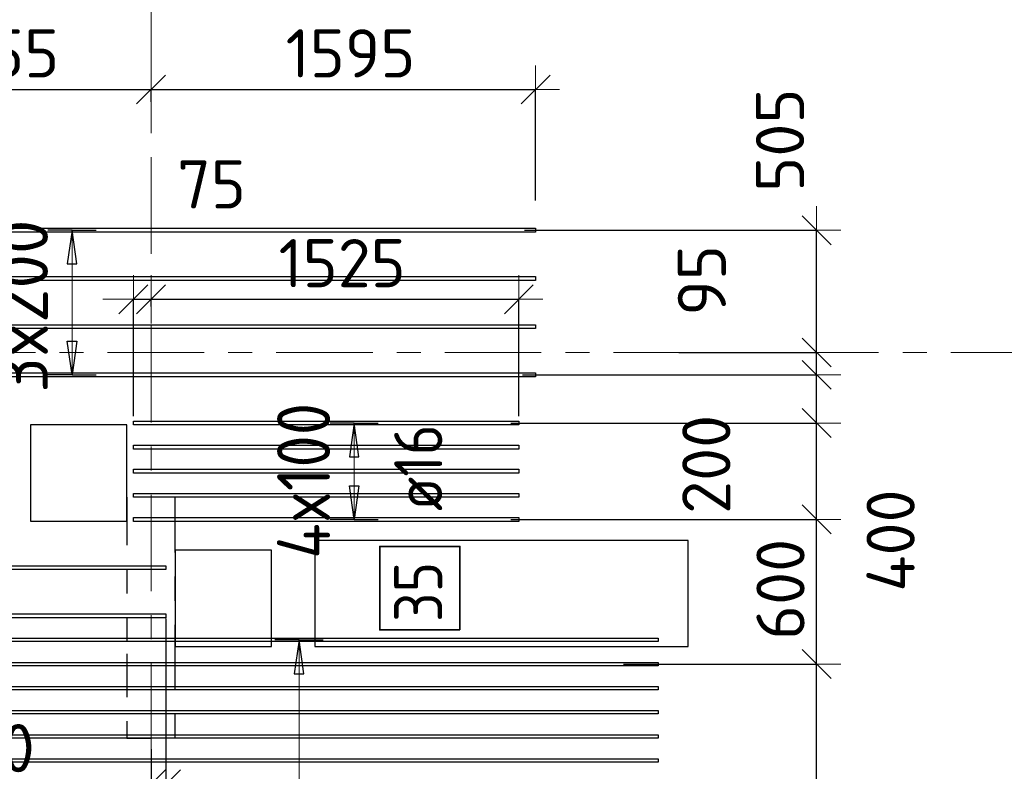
# Model space of a CAD drawing. Header units: metres. Extents: x -38 to 97, y -15 to 21.
# Tile 45 of 132: x 54.4 to 58.49, y 5.66 to 8.78. Entities that reach past the tile are written whole.
import ezdxf

# ---------------------------------------------------------------- set-up
doc = ezdxf.new("R2010")
doc.units = ezdxf.units.M
doc.header["$PDMODE"] = 65
for name, pattern in [('______11', [0.5, 0.4, -0.05, 0, -0.05]), ('______2', [0.0405, 0.03, -0.0105]), ('______5', [1.1, 0.8, -0.1, 0.1, -0.1])]:
    doc.linetypes.add(name, pattern=pattern)
for name, color, linetype, lineweight in [('XR$2$Осевая линия (1)', 7, '______5', 13), ('XR$4$Перекрытие (1)', 7, 'Continuous', 35), ('XR$4$Размерная линия (1)', 7, 'Continuous', 13)]:
    doc.layers.add(name, color=color, linetype=linetype, lineweight=lineweight)
doc.layers.add('XR$4$Арм.стержн.Доп. Арм верхн.зоны Х', color=7, linetype='Continuous', lineweight=35, true_color=0x8c8cff)
doc.layers.add('XR$6$Стена_ бетон несущ.', color=7, linetype='Continuous', lineweight=70, true_color=0xb4b496)
doc.styles.add('ISOCPEUR', font='txt')
doc.dimstyles.new('DIMSTYLE_3', dxfattribs={"dimtxt": 0.2, "dimasz": 0.2, "dimexe": 0, "dimexo": 0, "dimgap": 0.1, "dimtad": 2, "dimdec": 0, "dimlfac": 1000, "dimrnd": 5, "dimzin": 12, "dimdsep": 46, "dimtxsty": 'ISOCPEUR', "dimblk1": 'ALL_ML_STRICH', "dimblk2": 'ALL_ML_STRICH', "dimsah": 1, "dimcen": 0, "dimclrd": 7, "dimclre": 256, "dimclrt": 7, "dimadec": 0, "dimazin": 0, "dimtfac": 1, "dimtdec": 0, "dimtix": 1, "dimtmove": 2, "dimatfit": 3, "dimfxl": 0, "dimtzin": 0, "dimlwd": 0, "dimlwe": -3, "dimarcsym": 0})
doc.dimstyles.new('DIMSTYLE_33', dxfattribs={"dimtxt": 0.2, "dimasz": 0.2, "dimexe": 0, "dimexo": 0, "dimgap": 0.1, "dimtad": 2, "dimdec": 0, "dimlfac": 1000, "dimrnd": 5, "dimzin": 12, "dimdsep": 46, "dimtxsty": 'ISOCPEUR', "dimblk1": 'ALL_ML_STRICH', "dimblk2": 'ALL_ML_STRICH', "dimsah": 1, "dimcen": 0, "dimclrd": 7, "dimclre": 256, "dimclrt": 7, "dimadec": 0, "dimazin": 0, "dimtfac": 1, "dimtdec": 0, "dimtix": 1, "dimtmove": 2, "dimatfit": 3, "dimfxl": 0, "dimtvp": 1.2, "dimtzin": 0, "dimlwd": 0, "dimlwe": -3, "dimarcsym": 0})
doc.dimstyles.new('DIMSTYLE_34', dxfattribs={"dimtxt": 0.2, "dimasz": 0.2, "dimexe": 0, "dimexo": 0, "dimgap": 0.1, "dimtad": 0, "dimdec": 0, "dimlfac": 1000, "dimrnd": 5, "dimzin": 12, "dimdsep": 46, "dimtxsty": 'ISOCPEUR', "dimblk1": 'ALL_ML_STRICH', "dimblk2": 'ALL_ML_STRICH', "dimsah": 1, "dimcen": 0, "dimclrd": 7, "dimclre": 256, "dimclrt": 7, "dimadec": 0, "dimazin": 0, "dimtfac": 1, "dimtdec": 0, "dimtix": 1, "dimtmove": 2, "dimatfit": 3, "dimfxl": 0, "dimtvp": 1.2, "dimtzin": 0, "dimlwd": 0, "dimlwe": -3, "dimarcsym": 0})

# ---------------------------------------------------------------- blocks, each defined once
blk = doc.blocks.new('ALL_ML_STRICH')
at = {"color": 0, "linetype": 'ByBlock', "lineweight": -2}
for p, q in [((0, -0.5), (0, 0.5)), ((-0.3, -0.3), (0.3, 0.3)), ((-1, 0), (0.5, 0))]:
    blk.add_line(p, q, dxfattribs=at)
blk = doc.blocks.new('*D453')
at = {"layer": 'DEFPOINTS', "color": 7, "linetype": 'Continuous', "lineweight": 13, "transparency": 33554687}
for p in [(56.8916, 6.1072), (57.4238, 3.3), (57.7128, 3.3)]:
    blk.add_point(p, dxfattribs=at)
at = {"layer": 'XR$4$Размерная линия (1)', "color": 9, "linetype": 'Continuous', "lineweight": -2, "true_color": 0xc7c7c7, "transparency": 33554687}
for p, q in [((56.9116, 6.1072), (57.7128, 6.1072)), ((57.4438, 3.3), (57.7128, 3.3))]:
    blk.add_line(p, q, dxfattribs=at)
at = {"layer": 'XR$4$Размерная линия (1)', "color": 7, "linetype": 'Continuous', "lineweight": -2, "transparency": 33554687}
blk.add_line((57.7128, 3.3), (57.7128, 6.1072), dxfattribs=at)
at = {"layer": 'XR$4$Размерная линия (1)', "color": 7, "linetype": 'Continuous', "lineweight": 13, "transparency": 33554687, "xscale": 0.2, "yscale": 0.2, "zscale": 0.2}
for p, rotation in [((57.7128, 6.1072), 90), ((57.7128, 3.3), 270)]:
    blk.add_blockref('ALL_ML_STRICH', p, dxfattribs=dict(at, rotation=rotation))
at = {"layer": 'XR$4$Размерная линия (1)', "color": 7, "linetype": 'Continuous', "lineweight": 13, "transparency": 33554687, "insert": (57.5628, 4.7136), "char_height": 0.2, "width": 0.8, "attachment_point": 5, "rotation": 90, "style": 'ISOCPEUR'}
blk.add_mtext('\\A1;{2805}', dxfattribs=at)
blk = doc.blocks.new('*D454')
at = {"layer": 'DEFPOINTS', "color": 7, "linetype": 'Continuous', "lineweight": 13, "transparency": 33554687}
for p in [(56.4231, 6.7072), (56.8916, 6.1072), (57.7128, 6.1072)]:
    blk.add_point(p, dxfattribs=at)
at = {"layer": 'XR$4$Размерная линия (1)', "color": 9, "linetype": 'Continuous', "lineweight": -2, "true_color": 0xc7c7c7, "transparency": 33554687}
for p, q in [((56.4431, 6.7072), (57.7128, 6.7072)), ((56.9116, 6.1072), (57.7128, 6.1072))]:
    blk.add_line(p, q, dxfattribs=at)
at = {"layer": 'XR$4$Размерная линия (1)', "color": 7, "linetype": 'Continuous', "lineweight": -2, "transparency": 33554687}
blk.add_line((57.7128, 6.1072), (57.7128, 6.7072), dxfattribs=at)
at = {"layer": 'XR$4$Размерная линия (1)', "color": 7, "linetype": 'Continuous', "lineweight": 13, "transparency": 33554687, "xscale": 0.2, "yscale": 0.2, "zscale": 0.2}
for p, rotation in [((57.7128, 6.7072), 90), ((57.7128, 6.1072), 270)]:
    blk.add_blockref('ALL_ML_STRICH', p, dxfattribs=dict(at, rotation=rotation))
at = {"layer": 'XR$4$Размерная линия (1)', "color": 7, "linetype": 'Continuous', "lineweight": 13, "transparency": 33554687, "insert": (57.5628, 6.4172), "char_height": 0.2, "width": 0.6, "attachment_point": 5, "rotation": 90, "style": 'ISOCPEUR'}
blk.add_mtext('\\A1;{600}', dxfattribs=at)
blk = doc.blocks.new('*D455')
at = {"layer": 'DEFPOINTS', "color": 7, "linetype": 'Continuous', "lineweight": 13, "transparency": 33554687}
for p in [(56.4231, 7.1072), (56.4231, 6.7072), (57.7128, 6.7072)]:
    blk.add_point(p, dxfattribs=at)
at = {"layer": 'XR$4$Размерная линия (1)', "color": 9, "linetype": 'Continuous', "lineweight": -2, "true_color": 0xc7c7c7, "transparency": 33554687}
for p, q in [((56.4431, 7.1072), (57.7128, 7.1072)), ((56.4431, 6.7072), (57.7128, 6.7072))]:
    blk.add_line(p, q, dxfattribs=at)
at = {"layer": 'XR$4$Размерная линия (1)', "color": 7, "linetype": 'Continuous', "lineweight": -2, "transparency": 33554687}
blk.add_line((57.7128, 6.7072), (57.7128, 7.1072), dxfattribs=at)
at = {"layer": 'XR$4$Размерная линия (1)', "color": 7, "linetype": 'Continuous', "lineweight": 13, "transparency": 33554687, "xscale": 0.2, "yscale": 0.2, "zscale": 0.2}
for p, rotation in [((57.7128, 7.1072), 90), ((57.7128, 6.7072), 270)]:
    blk.add_blockref('ALL_ML_STRICH', p, dxfattribs=dict(at, rotation=rotation))
at = {"layer": 'XR$4$Размерная линия (1)', "color": 7, "linetype": 'Continuous', "lineweight": 13, "transparency": 33554687, "insert": (58.0198, 6.6196), "char_height": 0.2, "width": 0.6, "attachment_point": 5, "rotation": 90, "style": 'ISOCPEUR'}
blk.add_mtext('\\A1;{400}', dxfattribs=at)
blk = doc.blocks.new('*D456')
at = {"layer": 'DEFPOINTS', "color": 7, "linetype": 'Continuous', "lineweight": 13, "transparency": 33554687}
for p in [(56.4718, 7.3072), (56.4231, 7.1072), (57.7128, 7.1072)]:
    blk.add_point(p, dxfattribs=at)
at = {"layer": 'XR$4$Размерная линия (1)', "color": 9, "linetype": 'Continuous', "lineweight": -2, "true_color": 0xc7c7c7, "transparency": 33554687}
for p, q in [((56.4918, 7.3072), (57.7128, 7.3072)), ((56.4431, 7.1072), (57.7128, 7.1072))]:
    blk.add_line(p, q, dxfattribs=at)
at = {"layer": 'XR$4$Размерная линия (1)', "color": 7, "linetype": 'Continuous', "lineweight": -2, "transparency": 33554687}
blk.add_line((57.7128, 7.1072), (57.7128, 7.3072), dxfattribs=at)
at = {"layer": 'XR$4$Размерная линия (1)', "color": 7, "linetype": 'Continuous', "lineweight": 13, "transparency": 33554687, "xscale": 0.2, "yscale": 0.2, "zscale": 0.2}
for p, rotation in [((57.7128, 7.3072), 90), ((57.7128, 7.1072), 270)]:
    blk.add_blockref('ALL_ML_STRICH', p, dxfattribs=dict(at, rotation=rotation))
at = {"layer": 'XR$4$Размерная линия (1)', "color": 7, "linetype": 'Continuous', "lineweight": 13, "transparency": 33554687, "insert": (57.2549, 6.9359), "char_height": 0.2, "width": 0.6, "attachment_point": 5, "rotation": 90, "style": 'ISOCPEUR'}
blk.add_mtext('\\A1;{200}', dxfattribs=at)
blk = doc.blocks.new('*D457')
at = {"layer": 'DEFPOINTS', "color": 7, "linetype": 'Continuous', "lineweight": 13, "transparency": 33554687}
for p in [(57.1205, 7.4), (56.4718, 7.3072), (57.7128, 7.3072)]:
    blk.add_point(p, dxfattribs=at)
at = {"layer": 'XR$4$Размерная линия (1)', "color": 9, "linetype": 'Continuous', "lineweight": -2, "true_color": 0xc7c7c7, "transparency": 33554687}
for p, q in [((57.1405, 7.4), (57.7128, 7.4)), ((56.4918, 7.3072), (57.7128, 7.3072))]:
    blk.add_line(p, q, dxfattribs=at)
at = {"layer": 'XR$4$Размерная линия (1)', "color": 7, "linetype": 'Continuous', "lineweight": -2, "transparency": 33554687}
blk.add_line((57.7128, 7.3072), (57.7128, 7.4), dxfattribs=at)
at = {"layer": 'XR$4$Размерная линия (1)', "color": 7, "linetype": 'Continuous', "lineweight": 13, "transparency": 33554687, "xscale": 0.2, "yscale": 0.2, "zscale": 0.2}
for p, rotation in [((57.7128, 7.3072), 270), ((57.7128, 7.4), 90)]:
    blk.add_blockref('ALL_ML_STRICH', p, dxfattribs=dict(at, rotation=rotation))
at = {"layer": 'XR$4$Размерная линия (1)', "color": 7, "linetype": 'Continuous', "lineweight": 13, "transparency": 33554687, "insert": (57.2363, 7.6992), "char_height": 0.2, "width": 0.4, "attachment_point": 5, "rotation": 90, "style": 'ISOCPEUR'}
blk.add_mtext('\\A1;{95}', dxfattribs=at)
blk = doc.blocks.new('*D458')
at = {"layer": 'DEFPOINTS', "color": 7, "linetype": 'Continuous', "lineweight": 13, "transparency": 33554687}
for p in [(56.4799, 7.9072), (57.1205, 7.4), (57.7128, 7.4)]:
    blk.add_point(p, dxfattribs=at)
at = {"layer": 'XR$4$Размерная линия (1)', "color": 9, "linetype": 'Continuous', "lineweight": -2, "true_color": 0xc7c7c7, "transparency": 33554687}
for p, q in [((56.4999, 7.9072), (57.7128, 7.9072)), ((57.1405, 7.4), (57.7128, 7.4))]:
    blk.add_line(p, q, dxfattribs=at)
at = {"layer": 'XR$4$Размерная линия (1)', "color": 7, "linetype": 'Continuous', "lineweight": -2, "transparency": 33554687}
blk.add_line((57.7128, 7.4), (57.7128, 7.9072), dxfattribs=at)
at = {"layer": 'XR$4$Размерная линия (1)', "color": 7, "linetype": 'Continuous', "lineweight": 13, "transparency": 33554687, "xscale": 0.2, "yscale": 0.2, "zscale": 0.2}
for p, rotation in [((57.7128, 7.9072), 90), ((57.7128, 7.4), 270)]:
    blk.add_blockref('ALL_ML_STRICH', p, dxfattribs=dict(at, rotation=rotation))
at = {"layer": 'XR$4$Размерная линия (1)', "color": 7, "linetype": 'Continuous', "lineweight": 13, "transparency": 33554687, "insert": (57.5608, 8.2811), "char_height": 0.2, "width": 0.6, "attachment_point": 5, "rotation": 90, "style": 'ISOCPEUR'}
blk.add_mtext('\\A1;{505}', dxfattribs=at)
blk = doc.blocks.new('*D512')
at = {"layer": 'DEFPOINTS', "color": 7, "linetype": 'Continuous', "lineweight": 13, "transparency": 33554687}
for p in [(53.5961, 8.4913), (54.95, 8.4597), (53.5961, 8.0112)]:
    blk.add_point(p, dxfattribs=at)
at = {"layer": 'XR$4$Размерная линия (1)', "color": 9, "linetype": 'Continuous', "lineweight": -2, "true_color": 0xc7c7c7, "transparency": 33554687}
for p, q in [((53.5961, 8.0312), (53.5961, 8.4913)), ((54.95, 8.4397), (54.95, 8.4913))]:
    blk.add_line(p, q, dxfattribs=at)
at = {"layer": 'XR$4$Размерная линия (1)', "color": 7, "linetype": 'Continuous', "lineweight": -2, "transparency": 33554687}
blk.add_line((53.5961, 8.4913), (54.95, 8.4913), dxfattribs=at)
at = {"layer": 'XR$4$Размерная линия (1)', "color": 7, "linetype": 'Continuous', "lineweight": 13, "transparency": 33554687, "xscale": 0.2, "yscale": 0.2, "zscale": 0.2, "rotation": 180}
blk.add_blockref('ALL_ML_STRICH', (53.5961, 8.4913), dxfattribs=at)
at = {"layer": 'XR$4$Размерная линия (1)', "color": 7, "linetype": 'Continuous', "lineweight": 13, "transparency": 33554687, "xscale": 0.2, "yscale": 0.2, "zscale": 0.2}
blk.add_blockref('ALL_ML_STRICH', (54.95, 8.4913), dxfattribs=at)
at = {"layer": 'XR$4$Размерная линия (1)', "color": 7, "linetype": 'Continuous', "lineweight": 13, "transparency": 33554687, "insert": (54.3031, 8.6413), "char_height": 0.2, "width": 0.8, "attachment_point": 5, "style": 'ISOCPEUR'}
blk.add_mtext('\\A1;{1355}', dxfattribs=at)
blk = doc.blocks.new('*D513')
at = {"layer": 'DEFPOINTS', "color": 7, "linetype": 'Continuous', "lineweight": 13, "transparency": 33554687}
for p in [(54.95, 8.4913), (54.95, 8.4597), (56.5461, 8.0112)]:
    blk.add_point(p, dxfattribs=at)
at = {"layer": 'XR$4$Размерная линия (1)', "color": 9, "linetype": 'Continuous', "lineweight": -2, "true_color": 0xc7c7c7, "transparency": 33554687}
for p, q in [((54.95, 8.4397), (54.95, 8.4913)), ((56.5461, 8.0312), (56.5461, 8.4913))]:
    blk.add_line(p, q, dxfattribs=at)
at = {"layer": 'XR$4$Размерная линия (1)', "color": 7, "linetype": 'Continuous', "lineweight": -2, "transparency": 33554687}
blk.add_line((54.95, 8.4913), (56.5461, 8.4913), dxfattribs=at)
at = {"layer": 'XR$4$Размерная линия (1)', "color": 7, "linetype": 'Continuous', "lineweight": 13, "transparency": 33554687, "xscale": 0.2, "yscale": 0.2, "zscale": 0.2, "rotation": 180}
blk.add_blockref('ALL_ML_STRICH', (54.95, 8.4913), dxfattribs=at)
at = {"layer": 'XR$4$Размерная линия (1)', "color": 7, "linetype": 'Continuous', "lineweight": 13, "transparency": 33554687, "xscale": 0.2, "yscale": 0.2, "zscale": 0.2}
blk.add_blockref('ALL_ML_STRICH', (56.5461, 8.4913), dxfattribs=at)
at = {"layer": 'XR$4$Размерная линия (1)', "color": 7, "linetype": 'Continuous', "lineweight": 13, "transparency": 33554687, "insert": (55.7781, 8.6413), "char_height": 0.2, "width": 0.8, "attachment_point": 5, "style": 'ISOCPEUR'}
blk.add_mtext('\\A1;{1595}', dxfattribs=at)
blk = doc.blocks.new('*D516')
at = {"layer": 'DEFPOINTS', "color": 7, "linetype": 'Continuous', "lineweight": 13, "transparency": 33554687}
for p in [(53.4118, 6.3162), (54.95, 5.7742), (53.4118, 5.6084)]:
    blk.add_point(p, dxfattribs=at)
at = {"layer": 'XR$4$Размерная линия (1)', "color": 9, "linetype": 'Continuous', "lineweight": -2, "true_color": 0xc7c7c7, "transparency": 33554687}
for p, q in [((53.4118, 6.2962), (53.4118, 5.6084)), ((54.95, 5.7542), (54.95, 5.6084))]:
    blk.add_line(p, q, dxfattribs=at)
at = {"layer": 'XR$4$Размерная линия (1)', "color": 7, "linetype": 'Continuous', "lineweight": -2, "transparency": 33554687}
blk.add_line((53.4118, 5.6084), (54.95, 5.6084), dxfattribs=at)
at = {"layer": 'XR$4$Размерная линия (1)', "color": 7, "linetype": 'Continuous', "lineweight": 13, "transparency": 33554687, "xscale": 0.2, "yscale": 0.2, "zscale": 0.2, "rotation": 180}
blk.add_blockref('ALL_ML_STRICH', (53.4118, 5.6084), dxfattribs=at)
at = {"layer": 'XR$4$Размерная линия (1)', "color": 7, "linetype": 'Continuous', "lineweight": 13, "transparency": 33554687, "xscale": 0.2, "yscale": 0.2, "zscale": 0.2}
blk.add_blockref('ALL_ML_STRICH', (54.95, 5.6084), dxfattribs=at)
at = {"layer": 'XR$4$Размерная линия (1)', "color": 7, "linetype": 'Continuous', "lineweight": 13, "transparency": 33554687, "insert": (54.2009, 5.7584), "char_height": 0.2, "width": 0.8, "attachment_point": 5, "style": 'ISOCPEUR'}
blk.add_mtext('\\A1;{1540}', dxfattribs=at)
blk = doc.blocks.new('*D517')
at = {"layer": 'DEFPOINTS', "color": 7, "linetype": 'Continuous', "lineweight": 13, "transparency": 33554687}
for p in [(55.0118, 6.3162), (54.95, 5.7742), (54.95, 5.6084)]:
    blk.add_point(p, dxfattribs=at)
at = {"layer": 'XR$4$Размерная линия (1)', "color": 9, "linetype": 'Continuous', "lineweight": -2, "true_color": 0xc7c7c7, "transparency": 33554687}
for p, q in [((55.0118, 6.2962), (55.0118, 5.6084)), ((54.95, 5.7542), (54.95, 5.6084))]:
    blk.add_line(p, q, dxfattribs=at)
at = {"layer": 'XR$4$Размерная линия (1)', "color": 7, "linetype": 'Continuous', "lineweight": -2, "transparency": 33554687}
blk.add_line((54.95, 5.6084), (55.0118, 5.6084), dxfattribs=at)
at = {"layer": 'XR$4$Размерная линия (1)', "color": 7, "linetype": 'Continuous', "lineweight": 13, "transparency": 33554687, "xscale": 0.2, "yscale": 0.2, "zscale": 0.2}
blk.add_blockref('ALL_ML_STRICH', (55.0118, 5.6084), dxfattribs=at)
at = {"layer": 'XR$4$Размерная линия (1)', "color": 7, "linetype": 'Continuous', "lineweight": 13, "transparency": 33554687, "xscale": 0.2, "yscale": 0.2, "zscale": 0.2, "rotation": 180}
blk.add_blockref('ALL_ML_STRICH', (54.95, 5.6084), dxfattribs=at)
at = {"layer": 'XR$4$Размерная линия (1)', "color": 7, "linetype": 'Continuous', "lineweight": 13, "transparency": 33554687, "insert": (54.6398, 5.3592), "char_height": 0.2, "width": 0.4, "attachment_point": 5, "style": 'ISOCPEUR'}
blk.add_mtext('\\A1;{60}', dxfattribs=at)
blk = doc.blocks.new('*D518')
at = {"layer": 'DEFPOINTS', "color": 7, "linetype": 'Continuous', "lineweight": 13, "transparency": 33554687}
for p in [(54.8766, 7.6207), (54.95, 7.5708), (54.8766, 7.1162)]:
    blk.add_point(p, dxfattribs=at)
at = {"layer": 'XR$4$Размерная линия (1)', "color": 9, "linetype": 'Continuous', "lineweight": -2, "true_color": 0xc7c7c7, "transparency": 33554687}
for p, q in [((54.8766, 7.1362), (54.8766, 7.6207)), ((54.95, 7.5908), (54.95, 7.6207))]:
    blk.add_line(p, q, dxfattribs=at)
at = {"layer": 'XR$4$Размерная линия (1)', "color": 7, "linetype": 'Continuous', "lineweight": -2, "transparency": 33554687}
blk.add_line((54.8766, 7.6207), (54.95, 7.6207), dxfattribs=at)
at = {"layer": 'XR$4$Размерная линия (1)', "color": 7, "linetype": 'Continuous', "lineweight": 13, "transparency": 33554687, "xscale": 0.2, "yscale": 0.2, "zscale": 0.2}
blk.add_blockref('ALL_ML_STRICH', (54.95, 7.6207), dxfattribs=at)
at = {"layer": 'XR$4$Размерная линия (1)', "color": 7, "linetype": 'Continuous', "lineweight": 13, "transparency": 33554687, "xscale": 0.2, "yscale": 0.2, "zscale": 0.2, "rotation": 180}
blk.add_blockref('ALL_ML_STRICH', (54.8766, 7.6207), dxfattribs=at)
at = {"layer": 'XR$4$Размерная линия (1)', "color": 7, "linetype": 'Continuous', "lineweight": 13, "transparency": 33554687, "insert": (55.2012, 8.0978), "char_height": 0.2, "width": 0.4, "attachment_point": 5, "style": 'ISOCPEUR'}
blk.add_mtext('\\A1;{75}', dxfattribs=at)
blk = doc.blocks.new('*D519')
at = {"layer": 'DEFPOINTS', "color": 7, "linetype": 'Continuous', "lineweight": 13, "transparency": 33554687}
for p in [(54.95, 7.6207), (54.95, 7.5708), (56.4766, 7.1162)]:
    blk.add_point(p, dxfattribs=at)
at = {"layer": 'XR$4$Размерная линия (1)', "color": 9, "linetype": 'Continuous', "lineweight": -2, "true_color": 0xc7c7c7, "transparency": 33554687}
for p, q in [((54.95, 7.5908), (54.95, 7.6207)), ((56.4766, 7.1362), (56.4766, 7.6207))]:
    blk.add_line(p, q, dxfattribs=at)
at = {"layer": 'XR$4$Размерная линия (1)', "color": 7, "linetype": 'Continuous', "lineweight": -2, "transparency": 33554687}
blk.add_line((54.95, 7.6207), (56.4766, 7.6207), dxfattribs=at)
at = {"layer": 'XR$4$Размерная линия (1)', "color": 7, "linetype": 'Continuous', "lineweight": 13, "transparency": 33554687, "xscale": 0.2, "yscale": 0.2, "zscale": 0.2, "rotation": 180}
blk.add_blockref('ALL_ML_STRICH', (54.95, 7.6207), dxfattribs=at)
at = {"layer": 'XR$4$Размерная линия (1)', "color": 7, "linetype": 'Continuous', "lineweight": 13, "transparency": 33554687, "xscale": 0.2, "yscale": 0.2, "zscale": 0.2}
blk.add_blockref('ALL_ML_STRICH', (56.4766, 7.6207), dxfattribs=at)
at = {"layer": 'XR$4$Размерная линия (1)', "color": 7, "linetype": 'Continuous', "lineweight": 13, "transparency": 33554687, "insert": (55.7433, 7.7707), "char_height": 0.2, "width": 0.8, "attachment_point": 5, "style": 'ISOCPEUR'}
blk.add_mtext('\\A1;{1525}', dxfattribs=at)

msp = doc.modelspace()

# ---------------------------------------------------------------- linework, layer by layer
at = {"layer": 'XR$2$Осевая линия (1)', "color": 253, "linetype": '______11', "lineweight": 13, "true_color": 0xa0a0a0, "transparency": 33554687}
for p, q in [((54.95, -3.39), (54.95, 8.98)), ((-2.63, 7.4), (62.6, 7.4))]:
    msp.add_line(p, q, dxfattribs=at)
at = {"layer": 'XR$4$Арм.стержн.Доп. Арм верхн.зоны Х', "color": 253, "linetype": 'Continuous', "lineweight": -3, "true_color": 0xa0a0a0, "transparency": 33554687}
for p, q in [((54.6221, 7.9072), (54.5221, 7.9072)), ((54.6221, 7.9072), (54.7221, 7.9072)), ((54.6221, 7.3072), (54.5221, 7.3072)), ((54.6221, 7.3072), (54.7221, 7.3072)), ((55.7932, 7.1072), (55.6932, 7.1072)), ((55.7932, 7.1072), (55.8932, 7.1072)), ((55.7932, 6.7072), (55.6932, 6.7072)), ((55.7932, 6.7072), (55.8932, 6.7072)), ((55.5644, 6.2072), (55.4644, 6.2072)), ((55.5644, 6.2072), (55.6644, 6.2072))]:
    msp.add_line(p, q, dxfattribs=at)
at = {"layer": 'XR$4$Арм.стержн.Доп. Арм верхн.зоны Х', "color": 7, "linetype": 'Continuous', "lineweight": 25, "transparency": 33554687}
for p, q in [((54.6221, 7.9072), (54.6021, 7.7672)), ((54.6421, 7.7672), (54.6221, 7.9072)), ((54.6021, 7.7672), (54.6421, 7.7672)), ((54.6221, 7.3072), (54.6021, 7.4472)), ((54.6021, 7.4472), (54.6421, 7.4472)), ((54.6421, 7.4472), (54.6221, 7.3072)), ((55.7932, 7.1072), (55.7732, 6.9672)), ((55.8132, 6.9672), (55.7932, 7.1072)), ((55.7732, 6.9672), (55.8132, 6.9672)), ((55.7932, 6.7072), (55.7732, 6.8472)), ((55.7732, 6.8472), (55.8132, 6.8472)), ((55.8132, 6.8472), (55.7932, 6.7072)), ((55.5644, 6.2072), (55.5444, 6.0672)), ((55.5844, 6.0672), (55.5644, 6.2072)), ((55.5444, 6.0672), (55.5844, 6.0672))]:
    msp.add_line(p, q, dxfattribs=at)
at = {"layer": 'XR$4$Арм.стержн.Доп. Арм верхн.зоны Х', "color": 7, "linetype": 'Continuous', "lineweight": 13, "transparency": 33554687}
for p, q in [((54.6221, 7.9072), (54.6221, 7.9072)), ((54.6221, 7.3072), (54.6221, 7.9072)), ((54.6221, 7.3072), (54.6221, 7.3072)), ((55.7932, 7.1072), (55.7932, 7.1072)), ((55.7932, 6.7072), (55.7932, 7.1072)), ((55.7932, 6.7072), (55.7932, 6.7072)), ((55.5644, 6.2072), (55.5644, 6.2072)), ((55.5644, 1.8072), (55.5644, 6.2072))]:
    msp.add_line(p, q, dxfattribs=at)
at = {"layer": 'XR$4$Арм.стержн.Доп. Арм верхн.зоны Х', "color": 7, "linetype": 'Continuous', "lineweight": 25, "transparency": 33554687}
for points in [[(56.5461, 7.8992), (53.5961, 7.8992), (53.5961, 7.9152), (56.5461, 7.9152), (56.5461, 7.8992)], [(56.5461, 7.6992), (53.5961, 7.6992), (53.5961, 7.7152), (56.5461, 7.7152), (56.5461, 7.6992)], [(56.5461, 7.4992), (53.5961, 7.4992), (53.5961, 7.5152), (56.5461, 7.5152), (56.5461, 7.4992)], [(56.5461, 7.2992), (53.5961, 7.2992), (53.5961, 7.3152), (56.5461, 7.3152), (56.5461, 7.2992)], [(54.8766, 7.1152), (56.4766, 7.1152), (56.4766, 7.0992), (54.8766, 7.0992), (54.8766, 7.1152)], [(54.8766, 7.0152), (56.4766, 7.0152), (56.4766, 6.9992), (54.8766, 6.9992), (54.8766, 7.0152)], [(54.8766, 6.9152), (56.4766, 6.9152), (56.4766, 6.8992), (54.8766, 6.8992), (54.8766, 6.9152)], [(54.8766, 6.8152), (56.4766, 6.8152), (56.4766, 6.7992), (54.8766, 6.7992), (54.8766, 6.8152)], [(54.8766, 6.7152), (56.4766, 6.7152), (56.4766, 6.6992), (54.8766, 6.6992), (54.8766, 6.7152)], [(55.0118, 6.4992), (53.4118, 6.4992), (53.4118, 6.5152), (55.0118, 6.5152), (55.0118, 6.4992)], [(55.0118, 6.2992), (53.4118, 6.2992), (53.4118, 6.3152), (55.0118, 6.3152), (55.0118, 6.2992)], [(57.055, 6.2002), (53.155, 6.2002), (53.155, 6.2142), (57.055, 6.2142), (57.055, 6.2002)], [(57.055, 6.1002), (53.155, 6.1002), (53.155, 6.1142), (57.055, 6.1142), (57.055, 6.1002)], [(57.055, 6.0002), (53.155, 6.0002), (53.155, 6.0142), (57.055, 6.0142), (57.055, 6.0002)], [(57.055, 5.9002), (53.155, 5.9002), (53.155, 5.9142), (57.055, 5.9142), (57.055, 5.9002)], [(57.055, 5.8002), (53.155, 5.8002), (53.155, 5.8142), (57.055, 5.8142), (57.055, 5.8002)], [(57.055, 5.7002), (53.155, 5.7002), (53.155, 5.7142), (57.055, 5.7142), (57.055, 5.7002)]]:
    msp.add_lwpolyline(points, dxfattribs=at)
at = {"layer": 'XR$4$Арм.стержн.Доп. Арм верхн.зоны Х', "color": 7, "linetype": 'Continuous', "lineweight": 35, "transparency": 33554687}
msp.add_lwpolyline([(56.2324, 6.2488), (56.2324, 6.5955), (55.8991, 6.5955), (55.8991, 6.2488), (56.2324, 6.2488)], dxfattribs=at)
at = {"layer": 'XR$4$Перекрытие (1)', "color": 7, "linetype": 'Continuous', "lineweight": 25, "transparency": 33554687}
for p, q in [((54.4501, 7.1002), (54.4501, 6.7002)), ((54.8501, 7.1002), (54.4501, 7.1002)), ((54.8501, 6.7002), (54.8501, 7.1002)), ((54.4501, 6.7002), (54.8501, 6.7002)), ((55.45, 6.5803), (55.05, 6.5802)), ((55.05, 6.5802), (55.05, 6.1802)), ((55.45, 6.1803), (55.45, 6.5803)), ((55.63, 6.6202), (55.63, 6.1802)), ((57.18, 6.6202), (55.63, 6.6202)), ((57.18, 6.1802), (57.18, 6.6202)), ((55.05, 6.1802), (55.45, 6.1803)), ((55.63, 6.1802), (57.18, 6.1802))]:
    msp.add_line(p, q, dxfattribs=at)
at = {"layer": 'XR$6$Стена_ бетон несущ.', "color": 253, "linetype": '______2', "lineweight": -3, "true_color": 0xa0a0a0, "transparency": 33554687}
for p, q in [((55.05, 6.8), (54.85, 6.8)), ((54.85, 6.8), (54.85, 6.7)), ((55.05, 6.6999), (55.05, 6.8)), ((54.85, 6.7), (54.85, 6.5)), ((55.05, 6.6199), (55.05, 6.6999)), ((55.05, 6.1699), (55.05, 6.6199)), ((54.85, 6.5), (54.85, 6.15)), ((54.85, 6.15), (54.85, 6.07)), ((55.05, 6.0899), (55.05, 6.1699)), ((55.05, 5.8), (55.05, 6.0899)), ((54.85, 6.07), (54.85, 5.8)), ((54.85, 5.8), (55.05, 5.8))]:
    msp.add_line(p, q, dxfattribs=at)

# ---------------------------------------------------------------- texts
at = {"layer": 'XR$4$Арм.стержн.Доп. Арм верхн.зоны Х', "color": 7, "linetype": 'Continuous', "lineweight": 13, "transparency": 33554687, "char_height": 0.22, "attachment_point": 7, "rotation": 90, "style": 'ISOCPEUR'}
for s, insert, width in [('\\W0.95;3x200', (54.5221, 7.2332), 0.873359), ('\\W0.89;4x100', (55.6932, 6.5442), 0.845913)]:
    msp.add_mtext(s, dxfattribs=dict(at, insert=insert, width=width))
at = {"layer": 'XR$4$Арм.стержн.Доп. Арм верхн.зоны Х', "color": 7, "linetype": 'Continuous', "lineweight": 25, "transparency": 33554687, "char_height": 0.2, "attachment_point": 7, "rotation": 90, "style": 'ISOCPEUR'}
for s, insert, width in [('\\W0.89; ø16 ', (56.1591, 6.6288), 0.749105), ('\\W0.87;35', (56.1591, 6.2821), 0.367208)]:
    msp.add_mtext(s, dxfattribs=dict(at, insert=insert, width=width))

# ---------------------------------------------------------------- dimensions: what is measured, and where the dimension line sits
at = {"layer": 'XR$4$Размерная линия (1)', "color": 7, "linetype": 'Continuous', "lineweight": 13, "transparency": 33554687}
for base, p1, p2, dimstyle, picture, middle in [((54.95, 8.4913), (53.5961, 8.0312), (54.95, 8.4397), 'DIMSTYLE_3', '*D512', (54.3031, 8.6413)), ((56.5461, 8.4913), (54.95, 8.4397), (56.5461, 8.0312), 'DIMSTYLE_3', '*D513', (55.7781, 8.6413)), ((54.95, 7.6207), (54.8766, 7.1362), (54.95, 7.5908), 'DIMSTYLE_33', '*D518', (55.2012, 8.0978)), ((56.4766, 7.6207), (54.95, 7.5908), (56.4766, 7.1362), 'DIMSTYLE_3', '*D519', (55.7433, 7.7707)), ((54.95, 5.6084), (53.4118, 6.2962), (54.95, 5.7542), 'DIMSTYLE_3', '*D516', (54.2009, 5.7584)), ((55.0118, 5.6084), (54.95, 5.7542), (55.0118, 6.2962), 'DIMSTYLE_34', '*D517', (54.6398, 5.3592))]:
    dim = msp.add_linear_dim(base=base, p1=p1, p2=p2, dimstyle=dimstyle, override={"dimpost": '<>', "dimclrd": 7, "dimclre": 9, "dimclrt": 7, "dimlwd": 0, "dimlwe": 65533}, dxfattribs=at)
    dim.commit()
    dim.dimension.update_dxf_attribs({"geometry": picture, "text_midpoint": middle, "dimtype": 160})
for base, p1, p2, dimstyle, picture, middle in [((57.7128, 7.9072), (57.1405, 7.4), (56.4999, 7.9072), 'DIMSTYLE_33', '*D458', (57.5608, 8.2811)), ((57.7128, 7.4), (56.4918, 7.3072), (57.1405, 7.4), 'DIMSTYLE_33', '*D457', (57.2363, 7.6992)), ((57.7128, 7.3072), (56.4431, 7.1072), (56.4918, 7.3072), 'DIMSTYLE_33', '*D456', (57.2549, 6.9359)), ((57.7128, 7.1072), (56.4431, 6.7072), (56.4431, 7.1072), 'DIMSTYLE_34', '*D455', (58.0198, 6.6196)), ((57.7128, 6.7072), (56.9116, 6.1072), (56.4431, 6.7072), 'DIMSTYLE_3', '*D454', (57.5628, 6.4172)), ((57.7128, 6.1072), (57.4438, 3.3), (56.9116, 6.1072), 'DIMSTYLE_3', '*D453', (57.5628, 4.7136))]:
    dim = msp.add_linear_dim(base=base, p1=p1, p2=p2, angle=90, dimstyle=dimstyle, override={"dimpost": '<>', "dimclrd": 7, "dimclre": 9, "dimclrt": 7, "dimlwd": 0, "dimlwe": 65533}, dxfattribs=at)
    dim.commit()
    dim.dimension.update_dxf_attribs({"geometry": picture, "text_midpoint": middle, "dimtype": 160})

doc.saveas('drawing.dxf')
